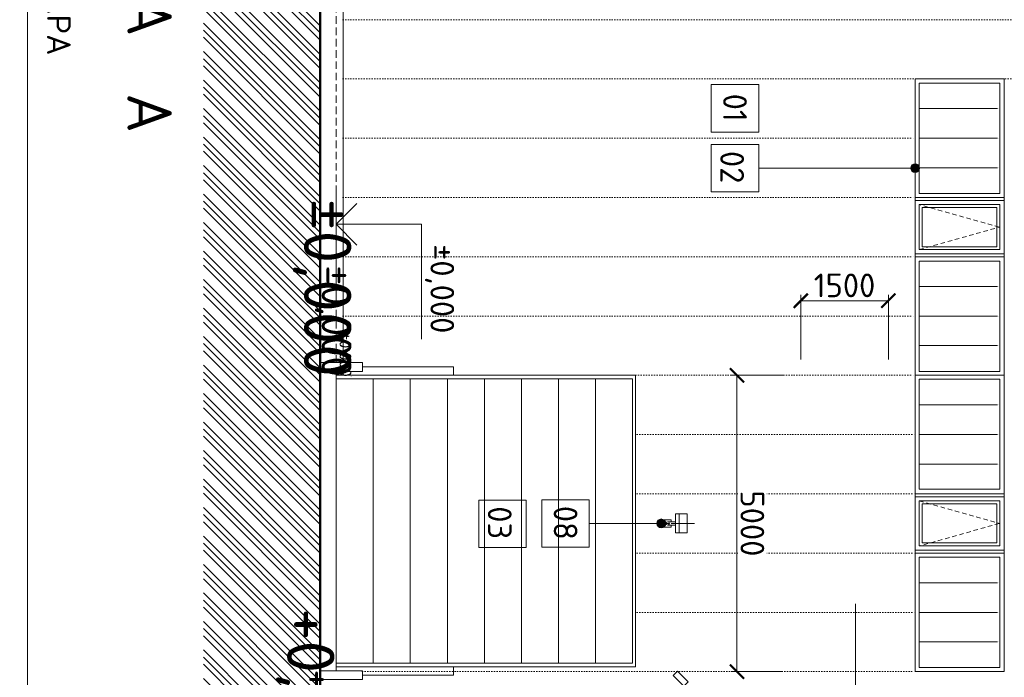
# Model space of a CAD drawing. Header units: millimetres. Extents: x -725694 to 5289369, y -1488057 to 2187451.
# Tile 38 of 256: x -30768 to -14150, y 604 to 11700. Entities that reach past the tile are written whole.
import ezdxf
from ezdxf.enums import TextEntityAlignment as Align

# ---------------------------------------------------------------- set-up
doc = ezdxf.new("R2010")
doc.units = ezdxf.units.MM
for name, pattern in [('CARKOVANA', [5, 3, -2]), ('DOT', [6.35, 0, -6.35]), ('HIDDEN', [9.525, 6.35, -3.175])]:
    doc.linetypes.add(name, pattern=pattern)
doc.layers.get('Defpoints').update_dxf_attribs({"color": 8})
for name, color, linetype in [('0 @ 1', 7, 'Continuous'), ('0 @ 10', 7, 'Continuous'), ('0 @ 100', 7, 'Continuous'), ('0 @ 200', 7, 'Continuous'), ('0 @ 250 (1)', 7, 'Continuous'), ('0 @ 250 (2)', 7, 'Continuous'), ('0 @ 400', 7, 'Continuous')]:
    doc.layers.add(name, color=color, linetype=linetype)
for name, color, linetype, lineweight in [('A99_N_kce-pohl', 1, 'Continuous', 9), ('A99_N_koty-200', 5, 'Continuous', 5), ('A99_N_koty-200 @ 200', 5, 'Continuous', 5), ('A99_N_koty-200-vysk', 6, 'Continuous', 9), ('A99_N_leg-text', 7, 'Continuous', 9), ('A99_N_sraf', 252, 'Continuous', 0), ('A99_N_txt-popis-200', 240, 'Continuous', 5), ('A99_N_znaceni 200', 5, 'Continuous', 5), ('A99_S_kce-pohl', 7, 'Continuous', 5), ('A99_S_sraf', 252, 'Continuous', 9)]:
    doc.layers.add(name, color=color, linetype=linetype, lineweight=lineweight)
doc.styles.add('A99_kota', font='isocpeur.ttf', dxfattribs={"height": 2})
doc.styles.add('ad_popis 100', font='isocpeur.ttf', dxfattribs={"height": 200})
doc.styles.add('ISOCPEUR_2', font='isocpeur.ttf', dxfattribs={"height": 2})
doc.dimstyles.new('A99_kota_200 new', dxfattribs={"dimscale": 200, "dimtxt": 2, "dimasz": 1.2, "dimexe": 0.5, "dimexo": 1.5, "dimgap": 0.3, "dimtad": 1, "dimdec": 0, "dimzin": 3, "dimdsep": 46, "dimtxsty": 'A99_kota', "dimblk": 'ARCHTICK', "dimcen": 2.5, "dimazin": 2, "dimtfac": 0.75, "dimtdec": 0, "dimtmove": 2, "dimatfit": 0, "dimfxl": 0, "dimtolj": 1, "dimtzin": 0, "dimlwd": 5, "dimlwe": 5, "dimarcsym": 0})

# ---------------------------------------------------------------- blocks, each defined once
blk = doc.blocks.new('*U58')
at = {"color": 0, "linetype": 'ByBlock', "lineweight": -2}
blk.add_line((3, 0), (-7, 0), dxfattribs=at)
for points in [[(0, 0), (0, 7.2), (0, 7.2), (-9.7, 7.2)], [(1.75, 1.75), (0, 0), (-1.75, 1.75)]]:
    blk.add_lwpolyline(points, dxfattribs=at)
at = {"color": 0, "linetype": 'ByBlock', "lineweight": -2, "style": 'A99_kota'}
blk.add_attdef('VYSKA', text='', height=2, dxfattribs=at).set_placement((-2, 9.95), align=Align.TOP_RIGHT)
blk.add_attdef('POPIS', text='', height=2, dxfattribs=at).set_placement((-9.2, 6.7), align=Align.TOP_LEFT)
blk = doc.blocks.new('*U6657')
at = {"layer": 'A99_N_koty-200-vysk', "lineweight": 5}
ref = blk.add_blockref('*U58', (-25425, 8248), dxfattribs=dict(at, xscale=-200, yscale=200, zscale=200, rotation=269.9999999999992))
ref.add_attrib('VYSKA', '±0,000', dxfattribs={"layer": '0 @ 400', "color": 0, "linetype": 'ByBlock', "lineweight": -2, "height": 800, "rotation": 270, "style": 'A99_kota'}).set_placement((-25170, 5675), align=Align.TOP_RIGHT)
ref = blk.add_blockref('*U58', (-25425, 8248), dxfattribs=dict(at, xscale=-200, yscale=200, zscale=200, rotation=269.9999999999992))
ref.add_attrib('VYSKA', '±0,000', dxfattribs={"layer": '0 @ 250 (1)', "color": 0, "linetype": 'ByBlock', "lineweight": -2, "height": 500, "rotation": 270, "style": 'A99_kota'}).set_placement((-25170, 5675), align=Align.TOP_RIGHT)
ref = blk.add_blockref('*U58', (-25425, 8248), dxfattribs=dict(at, xscale=-200, yscale=200, zscale=200, rotation=269.9999999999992))
ref.add_attrib('VYSKA', '±0,000', dxfattribs={"layer": '0 @ 250 (2)', "color": 0, "linetype": 'ByBlock', "lineweight": -2, "height": 500, "rotation": 270, "style": 'A99_kota'}).set_placement((-25170, 5675), align=Align.TOP_RIGHT)
ref = blk.add_blockref('*U58', (-25425, 8248), dxfattribs=dict(at, xscale=-200, yscale=200, zscale=200, rotation=269.9999999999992))
ref.add_attrib('VYSKA', '±0,000', dxfattribs={"layer": '0 @ 200', "color": 0, "linetype": 'ByBlock', "lineweight": -2, "height": 400, "rotation": 270, "style": 'A99_kota'}).set_placement((-23435, 6407), align=Align.TOP_RIGHT)
ref = blk.add_blockref('*U58', (-25425, 8248), dxfattribs=dict(at, xscale=-200, yscale=200, zscale=200, rotation=269.9999999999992))
ref.add_attrib('VYSKA', '±0,000', dxfattribs={"layer": '0 @ 100', "color": 0, "linetype": 'ByBlock', "lineweight": -2, "height": 200, "rotation": 270, "style": 'A99_kota'}).set_placement((-25170, 5675), align=Align.TOP_RIGHT)
ref = blk.add_blockref('*U58', (-25425, 8248), dxfattribs=dict(at, xscale=-200, yscale=200, zscale=200, rotation=269.9999999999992))
ref.add_attrib('VYSKA', '±0,000', dxfattribs={"layer": '0 @ 1', "color": 0, "linetype": 'ByBlock', "lineweight": -2, "height": 2, "rotation": 270, "style": 'A99_kota'}).set_placement((-25170, 5675), align=Align.TOP_RIGHT)
ref = blk.add_blockref('*U58', (-25425, 8248), dxfattribs=dict(at, xscale=-200, yscale=200, zscale=200, rotation=269.9999999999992))
ref.add_attrib('VYSKA', '±0,000', dxfattribs={"layer": '0 @ 10', "color": 0, "linetype": 'ByBlock', "lineweight": -2, "height": 20, "rotation": 270, "style": 'A99_kota'}).set_placement((-25170, 5675), align=Align.TOP_RIGHT)
blk = doc.blocks.new('*U56')
at = {"color": 0, "linetype": 'ByBlock', "lineweight": -2}
blk.add_line((3, 0), (-7, 0), dxfattribs=at)
for points in [[(0, 0), (0, 5), (0, 5), (-9.7, 5)], [(1.75, 1.75), (0, 0), (-1.75, 1.75)]]:
    blk.add_lwpolyline(points, dxfattribs=at)
at = {"color": 0, "linetype": 'ByBlock', "lineweight": -2, "style": 'A99_kota'}
blk.add_attdef('VYSKA', text='', height=2, dxfattribs=at).set_placement((-2, 7.75), align=Align.TOP_RIGHT)
blk.add_attdef('POPIS', text='', height=2, dxfattribs=at).set_placement((-9.2, 4.5), align=Align.TOP_LEFT)
blk = doc.blocks.new('*U6661')
at = {"layer": 'A99_N_koty-200-vysk', "lineweight": 5}
ref = blk.add_blockref('*U56', (-25310, -2040), dxfattribs=dict(at, xscale=-200, yscale=200, zscale=200, rotation=269.9999999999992))
ref.add_attrib('VYSKA', '+0,115', dxfattribs={"layer": '0 @ 400', "color": 0, "linetype": 'ByBlock', "lineweight": -2, "height": 800, "rotation": 270, "style": 'A99_kota'}).set_placement((-25455, -980), align=Align.TOP_RIGHT)
ref = blk.add_blockref('*U56', (-25310, -2040), dxfattribs=dict(at, xscale=-200, yscale=200, zscale=200, rotation=269.9999999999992))
ref.add_attrib('VYSKA', '+0,115', dxfattribs={"layer": '0 @ 250 (1)', "color": 0, "linetype": 'ByBlock', "lineweight": -2, "height": 500, "rotation": 270, "style": 'A99_kota'}).set_placement((-25455, -980), align=Align.TOP_RIGHT)
ref = blk.add_blockref('*U56', (-25310, -2040), dxfattribs=dict(at, xscale=-200, yscale=200, zscale=200, rotation=269.9999999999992))
ref.add_attrib('VYSKA', '+0,115', dxfattribs={"layer": '0 @ 250 (2)', "color": 0, "linetype": 'ByBlock', "lineweight": -2, "height": 500, "rotation": 270, "style": 'A99_kota'}).set_placement((-25455, -980), align=Align.TOP_RIGHT)
ref = blk.add_blockref('*U56', (-25310, -2040), dxfattribs=dict(at, xscale=-200, yscale=200, zscale=200, rotation=269.9999999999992))
ref.add_attrib('VYSKA', '+0,115', dxfattribs={"layer": '0 @ 100', "color": 0, "linetype": 'ByBlock', "lineweight": -2, "height": 200, "rotation": 270, "style": 'A99_kota'}).set_placement((-25455, -980), align=Align.TOP_RIGHT)
ref = blk.add_blockref('*U56', (-25310, -2040), dxfattribs=dict(at, xscale=-200, yscale=200, zscale=200, rotation=269.9999999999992))
ref.add_attrib('VYSKA', '+0,115', dxfattribs={"layer": '0 @ 10', "color": 0, "linetype": 'ByBlock', "lineweight": -2, "height": 20, "rotation": 270, "style": 'A99_kota'}).set_placement((-25455, -980), align=Align.TOP_RIGHT)
ref = blk.add_blockref('*U56', (-25310, -2040), dxfattribs=dict(at, xscale=-200, yscale=200, zscale=200, rotation=269.9999999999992))
ref.add_attrib('VYSKA', '+0,115', dxfattribs={"layer": '0 @ 1', "color": 0, "linetype": 'ByBlock', "lineweight": -2, "height": 2, "rotation": 270, "style": 'A99_kota'}).set_placement((-25455, -980), align=Align.TOP_RIGHT)
ref = blk.add_blockref('*U56', (-25310, -2040), dxfattribs=dict(at, xscale=-200, yscale=200, zscale=200, rotation=269.9999999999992))
ref.add_attrib('VYSKA', '+0,115', dxfattribs={"layer": '0 @ 200', "color": 0, "linetype": 'ByBlock', "lineweight": -2, "height": 400, "rotation": 270, "style": 'A99_kota'}).set_placement((-23760, -3880), align=Align.TOP_RIGHT)
blk = doc.blocks.new('_ArchTick')
at = {"color": 0, "linetype": 'ByBlock', "const_width": 0.15}
blk.add_lwpolyline([(-0.5, -0.5), (0.5, 0.5)], dxfattribs=at)
blk = doc.blocks.new('*D355')
at = {"layer": 'A99_N_koty-200', "color": 0, "lineweight": 5, "transparency": 16777216}
for p, q in [((-27957, 26350), (-30735, 26350)), ((-30635, -950), (-30635, 26350)), ((-26635, -950), (-30735, -950))]:
    blk.add_line(p, q, dxfattribs=at)
at = {"layer": 'Defpoints', "color": 0, "linetype": 'Continuous', "lineweight": 0, "transparency": 16777216}
for p in [(-30635, 26350), (-27657, 26350), (-25045, -950)]:
    blk.add_point(p, dxfattribs=at)
at = {"layer": 'A99_N_koty-200', "color": 0, "linetype": 'Continuous', "lineweight": 5, "transparency": 16777216, "xscale": 240, "yscale": 240, "zscale": 240}
for p, rotation in [((-30635, 26350), 90), ((-30635, -950), 270)]:
    blk.add_blockref('_ArchTick', p, dxfattribs=dict(at, rotation=rotation))
at = {"layer": 'A99_N_koty-200', "color": 0, "linetype": 'Continuous', "lineweight": 5, "transparency": 16777216, "insert": (-30107, 12173), "char_height": 400, "attachment_point": 5, "rotation": 270, "style": 'A99_kota', "bg_fill": 3, "box_fill_scale": 1.1, "bg_fill_color": 256, "bg_fill_true_color": 13158600, "bg_fill_transparency": 0}
blk.add_mtext('\\A1;I. ETAPA', dxfattribs=at)
blk = doc.blocks.new('*D472')
at = {"layer": 'A99_N_koty-200', "color": 0, "lineweight": 5, "transparency": 16777216}
for p, q in [((-17586, 5967), (-17586, 7057)), ((-16107, 5967), (-16107, 7057)), ((-17586, 6957), (-16107, 6957))]:
    blk.add_line(p, q, dxfattribs=at)
at = {"layer": 'Defpoints', "color": 0, "linetype": 'Continuous', "lineweight": 0, "transparency": 16777216}
for p in [(-16107, 6957), (-17586, 5667), (-16107, 5667)]:
    blk.add_point(p, dxfattribs=at)
at = {"layer": 'A99_N_koty-200', "color": 0, "linetype": 'Continuous', "lineweight": 5, "transparency": 16777216, "xscale": 240, "yscale": 240, "zscale": 240, "rotation": 180}
blk.add_blockref('_ArchTick', (-17586, 6957), dxfattribs=at)
at = {"layer": 'A99_N_koty-200', "color": 0, "linetype": 'Continuous', "lineweight": 5, "transparency": 16777216, "xscale": 240, "yscale": 240, "zscale": 240}
blk.add_blockref('_ArchTick', (-16107, 6957), dxfattribs=at)
at = {"layer": 'A99_N_koty-200', "color": 0, "linetype": 'Continuous', "transparency": 16777216, "insert": (-16847, 7217), "char_height": 400, "attachment_point": 5, "style": 'A99_kota', "bg_fill": 3, "box_fill_scale": 1.1, "bg_fill_color": 256, "bg_fill_true_color": 13158600, "bg_fill_transparency": 0}
blk.add_mtext('\\A1;1500', dxfattribs=at)
blk = doc.blocks.new('*D473')
at = {"layer": 'A99_N_koty-200', "color": 0, "lineweight": 5, "transparency": 16777216}
for p, q in [((-17886, 5700), (-18762, 5700)), ((-18662, 5700), (-18662, 700)), ((-17886, 700), (-18762, 700))]:
    blk.add_line(p, q, dxfattribs=at)
at = {"layer": 'Defpoints', "color": 0, "linetype": 'Continuous', "lineweight": 0, "transparency": 16777216}
for p in [(-17586, 5700), (-18662, 700), (-17586, 700)]:
    blk.add_point(p, dxfattribs=at)
at = {"layer": 'A99_N_koty-200', "color": 0, "linetype": 'Continuous', "lineweight": 5, "transparency": 16777216, "xscale": 240, "yscale": 240, "zscale": 240}
for p, rotation in [((-18662, 5700), 89.99999999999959), ((-18662, 700), 269.9999999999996)]:
    blk.add_blockref('_ArchTick', p, dxfattribs=dict(at, rotation=rotation))
at = {"layer": 'A99_N_koty-200', "color": 0, "linetype": 'Continuous', "transparency": 16777216, "insert": (-18402, 3200), "char_height": 400, "attachment_point": 5, "rotation": 270, "style": 'A99_kota', "bg_fill": 3, "box_fill_scale": 1.1, "bg_fill_color": 256, "bg_fill_true_color": 13158600, "bg_fill_transparency": 0}
blk.add_mtext('\\A1;5000', dxfattribs=at)

msp = doc.modelspace()

# ---------------------------------------------------------------- hatches: boundary and pattern name
at = {"layer": 'A99_N_leg-text', "lineweight": 5}
h = msp.add_hatch(color=256, dxfattribs=at)
h.dxf.hatch_style = 1
edge = h.paths.add_edge_path()
edge.add_arc((-15655, 9195.6), 75, 0, 360)
h = msp.add_hatch(color=256, dxfattribs=at)
h.dxf.hatch_style = 1
edge = h.paths.add_edge_path()
edge.add_arc((-19940, 3200), 75, 0, 360)
at = {"layer": 'A99_S_sraf', "linetype": 'Continuous', "lineweight": 0}
h = msp.add_hatch(dxfattribs=at)
h.set_pattern_fill('ZEM_PUVODNI', color=256, scale=85)
h.set_pattern_definition([(315, (-8810, 7e-11), (240.4163, 240.4163), []), (315, (-8810, -120.2), (240.4163, 240.4163), []), (315, (-8810, -240.4), (240.4163, 240.4163), [])])
h.paths.add_polyline_path([(-27665, -11482.5), (-25695, -11482.5), (-25695, 24515), (-25625, 24515), (-25625, 114390), (-27665, 114390)])

# ---------------------------------------------------------------- linework, layer by layer
at = {"layer": 'A99_N_kce-pohl', "color": 7, "linetype": 'HIDDEN', "lineweight": 5, "ltscale": 20}
msp.add_line((-25425, 5915.1), (-25425, 100450), dxfattribs=at)
at = {"layer": 'A99_N_kce-pohl', "color": 1, "linetype": 'Continuous', "lineweight": 9}
for p, q in [((-25309.9, 24515), (-25309.9, 5915)), ((-20375, 5700), (-25425, 5700)), ((-20375, 5700), (-20375, 780)), ((-20375, 780), (-25425, 780))]:
    msp.add_line(p, q, dxfattribs=at)
at = {"layer": 'A99_N_kce-pohl', "color": 1, "linetype": 'Continuous', "lineweight": 5}
for p, q in [((-20425, 5640), (-25425, 5640)), ((-25425, 5640), (-25425, 840)), ((-20425, 5640), (-20425, 840)), ((-20425, 840), (-25425, 840))]:
    msp.add_line(p, q, dxfattribs=at)
at = {"layer": 'A99_N_kce-pohl', "linetype": 'Continuous', "lineweight": 5, "ltscale": 0.5}
for points in [[(-14155, 10700), (-14155, 8700), (-15655, 8700), (-15655, 10700)], [(-14225, 10630), (-14225, 8770), (-15585, 8770), (-15585, 10630)], [(-14155, 8700), (-14155, 7700), (-15655, 7700), (-15655, 8700)], [(-14225, 8580), (-14225, 7820), (-15585, 7820), (-15585, 8580)], [(-14275, 8530), (-14275, 7870), (-15535, 7870), (-15535, 8530)], [(-14155, 5700), (-14155, 7700), (-15655, 7700), (-15655, 5700)], [(-14225, 5763.8), (-14225, 7623.8), (-15585, 7623.8), (-15585, 5763.8)], [(-14155, 5700), (-14155, 3700), (-15655, 3700), (-15655, 5700)], [(-14225, 5636.2), (-14225, 3776.2), (-15585, 3776.2), (-15585, 5636.2)], [(-14155, 2700), (-14155, 3700), (-15655, 3700), (-15655, 2700)], [(-14225, 2820), (-14225, 3580), (-15585, 3580), (-15585, 2820)], [(-14275, 2870), (-14275, 3530), (-15535, 3530), (-15535, 2870)], [(-14155, 700), (-14155, 2700), (-15655, 2700), (-15655, 700)], [(-14225, 770), (-14225, 2630), (-15585, 2630), (-15585, 770)]]:
    msp.add_lwpolyline(points, close=True, dxfattribs=at)
at = {"layer": 'A99_N_kce-pohl', "linetype": 'DOT', "lineweight": 5, "ltscale": 4}
for points in [[(-15575, 10200), (-14235, 10200)], [(-15575, 9700), (-14235, 9700)], [(-15575, 9200), (-14235, 9200)], [(-15575, 7200), (-14235, 7200)], [(-15575, 6700), (-14235, 6700)], [(-15575, 6200), (-14235, 6200)], [(-15575, 5200), (-14235, 5200)], [(-15575, 4700), (-14235, 4700)], [(-15575, 4200), (-14235, 4200)], [(-15575, 2200), (-14235, 2200)], [(-15575, 1700), (-14235, 1700)], [(-15575, 1200), (-14235, 1200)]]:
    msp.add_lwpolyline(points, dxfattribs=at)
at = {"layer": 'A99_N_kce-pohl', "linetype": 'Continuous', "lineweight": 5, "ltscale": 0.5}
for points in [[(-14155, 8700), (-14155, 8650), (-15655, 8650)], [(-14155, 7700), (-14155, 7750), (-15655, 7750)], [(-14155, 3700), (-14155, 3650), (-15655, 3650)], [(-14155, 2700), (-14155, 2750), (-15655, 2750)]]:
    msp.add_lwpolyline(points, dxfattribs=at)
at = {"layer": 'A99_N_kce-pohl', "linetype": 'CARKOVANA', "lineweight": 5, "ltscale": 25}
for points in [[(-15585, 7820), (-14235, 8200), (-15585, 8580)], [(-15585, 3580), (-14235, 3200), (-15585, 2820)]]:
    msp.add_lwpolyline(points, dxfattribs=at)
at = {"layer": 'A99_N_kce-pohl', "color": 1, "linetype": 'Continuous', "lineweight": 5}
for points in [[(-25309.9, 5765), (-25309.9, 5700)], [(-24800, 5640), (-24800, 5640), (-24800, 840)], [(-24175, 5640), (-24175, 5640), (-24175, 840)], [(-23550, 5640), (-23550, 5640), (-23550, 840)], [(-22925, 5640), (-22925, 5640), (-22925, 840)], [(-22300, 5640), (-22300, 5640), (-22300, 840)], [(-21050, 5640), (-21050, 5640), (-21050, 840)], [(-19640, 3360), (-19640, 3040)], [(-20060, 3200), (-19802.5, 3200)], [(-19775, 3172.5), (-19775, 3137.5), (-19940, 3137.5), (-19940, 3262.5), (-19775, 3262.5), (-19775, 3227.5)], [(-19830.2, 3227.5), (-19700, 3227.5)], [(-19830.2, 3172.5), (-19700, 3172.5)], [(-19775, 3200), (-19380.2, 3200)]]:
    msp.add_lwpolyline(points, dxfattribs=at)
for points in [[(-19505.2, 3360), (-19505.2, 3040), (-19700, 3040), (-19700, 3360)], [(-19482.9, 529.6), (-19557.1, 455.4), (-19737.4, 635.7), (-19663.2, 709.9)]]:
    msp.add_lwpolyline(points, close=True, dxfattribs=at)
msp.add_circle((-19830, 3200), 27.5, dxfattribs=at)
at = {"layer": 'A99_N_leg-text', "lineweight": 9}
for points in [[(-18295, 10605), (-19095, 10605), (-19095, 9805), (-18295, 9805)], [(-18295, 9595), (-19095, 9595), (-19095, 8795), (-18295, 8795)], [(-22217.5, 3595), (-23017.5, 3595), (-23017.5, 2795), (-22217.5, 2795)]]:
    msp.add_lwpolyline(points, close=True, dxfattribs=at)
for points in [[(-18295, 9195), (-15655, 9195)], [(-21155, 3200), (-19940, 3200)]]:
    msp.add_lwpolyline(points, dxfattribs=at)
at = {"layer": 'A99_N_leg-text', "lineweight": 5}
for centre in [(-15655, 9195.6), (-19940, 3200)]:
    msp.add_circle(centre, 75, dxfattribs=at)
at = {"layer": 'A99_N_sraf', "linetype": 'DOT', "lineweight": 5, "ltscale": 7}
for points in [[(-25309.9, 11700), (-11065, 11700)], [(-25309.9, 10700), (-11173.4, 10700)], [(-25309.9, 9700), (-15655, 9700)], [(-25309.9, 8700), (-15655, 8700)], [(-25309.9, 7700), (-15655, 7700)], [(-25309.9, 6700), (-15655, 6700)], [(-25045, 5700), (-15655, 5700)], [(-20345, 4700), (-15655, 4700)], [(-20345, 3700), (-15655, 3700)], [(-20345, 2700), (-15655, 2700)], [(-20345, 1700), (-15655, 1700)], [(-24980, 700), (-15655, 700)]]:
    msp.add_lwpolyline(points, dxfattribs=at)
at = {"layer": 'A99_N_znaceni 200'}
msp.add_lwpolyline([(-16662.5, 1845), (-16662.5, 1845), (-16662.5, -2689.7)], dxfattribs=at)
at = {"layer": 'A99_S_kce-pohl', "lineweight": 9}
msp.add_line((-25425, 715), (-25425, 5765), dxfattribs=at)
for points in [[(-25695, 5915.1), (-24980, 5915), (-24980, 5765), (-25695, 5765)], [(-25695, 565.3), (-24980, 565), (-24980, 715), (-25695, 715.3)]]:
    msp.add_lwpolyline(points, dxfattribs=at)

# ---------------------------------------------------------------- block references
at = {"layer": 'A99_N_kce-pohl', "color": 3, "linetype": 'Continuous', "lineweight": 0}
for name in ['*U6657', '*U6661']:
    msp.add_blockref(name, (0, 0), dxfattribs=at)

# ---------------------------------------------------------------- texts
at = {"layer": 'A99_N_leg-text', "lineweight": 9, "char_height": 400, "width": 717.083, "attachment_point": 2, "rotation": 270, "line_spacing_factor": 1.149209, "style": 'ISOCPEUR_2'}
for s, insert in [('{\\fISOCPEUR|b1|i0|c238|p34;02}', (-18543.2, 9212.5)), ('{\\fISOCPEUR|b1|i0|c238|p34;03}', (-22465.7, 3212.5))]:
    msp.add_mtext(s, dxfattribs=dict(at, insert=insert))
at = {"layer": 'A99_N_leg-text', "lineweight": 9, "insert": (-21355, 3210), "char_height": 400, "width": 402.994, "attachment_point": 2, "rotation": 270, "line_spacing_factor": 1.149209, "style": 'ISOCPEUR_2', "bg_fill": 3, "box_fill_scale": 1, "bg_fill_color": 256, "bg_fill_transparency": 0}
msp.add_mtext('\\A1;{\\fISOCPEUR|b1|i0|c238|p34;08}', dxfattribs=at)
at = {"layer": 'A99_N_txt-popis-200', "lineweight": 9, "ltscale": 5, "style": 'ad_popis 100'}
msp.add_text('HALA  A', height=750, rotation=270, dxfattribs=at).set_placement((-28950, 13955))

# ---------------------------------------------------------------- next in the draw order: linework, layer by layer
at = {"layer": 'A99_N_kce-pohl', "color": 1, "linetype": 'Continuous', "lineweight": 5}
msp.add_lwpolyline([(-21675, 5640), (-21675, 5640), (-21675, 840)], dxfattribs=at)
at = {"layer": 'A99_N_leg-text', "lineweight": 9}
msp.add_lwpolyline([(-21155, 3600), (-21955, 3600), (-21955, 2800), (-21155, 2800)], close=True, dxfattribs=at)

# ---------------------------------------------------------------- next in the draw order: texts
at = {"layer": 'A99_N_leg-text', "lineweight": 9, "insert": (-18495, 10215), "char_height": 400, "width": 402.994, "attachment_point": 2, "rotation": 270, "line_spacing_factor": 1.149209, "style": 'ISOCPEUR_2', "bg_fill": 3, "box_fill_scale": 1, "bg_fill_color": 256, "bg_fill_transparency": 0}
msp.add_mtext('\\A1;{\\fISOCPEUR|b1|i0|c238|p34;01}', dxfattribs=at)

# ---------------------------------------------------------------- next in the draw order: dimensions: what is measured, and where the dimension line sits
at = {"layer": 'A99_N_koty-200 @ 200', "color": 1, "linetype": 'Continuous', "lineweight": 5}
dim = msp.add_linear_dim(base=(-30635, 26350), p1=(-25045, -950), p2=(-27657.3, 26350), angle=90, text='I. ETAPA', dimstyle='A99_kota_200 new', override={"dimscale": 200, "dimtix": 0, "dimtofl": 1, "dimtmove": 2, "dimatfit": 0, "dimfxl": 20, "dimtfill": 1}, dxfattribs=at)
dim.commit()
dim.dimension.update_dxf_attribs({"geometry": '*D355', "text_midpoint": (-30107.5, 12172.5), "dimtype": 128})
at = {"layer": 'A99_N_koty-200 @ 200', "linetype": 'Continuous'}
dim = msp.add_linear_dim(base=(-16107.5, 6957.1), p1=(-17585.6, 5667.1), p2=(-16107.5, 5667.1), text='1500', dimstyle='A99_kota_200 new', override={"dimscale": 200, "dimtix": 1, "dimtofl": 1, "dimtmove": 2, "dimatfit": 0, "dimfxl": 15, "dimtfill": 1}, dxfattribs=at)
dim.commit()
dim.dimension.update_dxf_attribs({"geometry": '*D472', "text_midpoint": (-16846.5, 7217.1)})

# ---------------------------------------------------------------- next in the draw order: linework, layer by layer
at = {"layer": 'A99_N_kce-pohl', "color": 7, "lineweight": 50}
msp.add_lwpolyline([(-25695, 24515), (-25695, -11482.5)], dxfattribs=at)
at = {"layer": 'A99_N_kce-pohl', "color": 1, "linetype": 'Continuous', "lineweight": 5}
for points in [[(-23447.5, 5700), (-23447.5, 5840), (-24980, 5840)], [(-23447.5, 780), (-23447.5, 640), (-24980, 640)]]:
    msp.add_lwpolyline(points, dxfattribs=at)

# ---------------------------------------------------------------- next in the draw order: dimensions: what is measured, and where the dimension line sits
at = {"layer": 'A99_N_koty-200 @ 200', "linetype": 'Continuous'}
dim = msp.add_linear_dim(base=(-18662.5, 700), p1=(-17585.6, 5700), p2=(-17585.6, 700), angle=270, dimstyle='A99_kota_200 new', override={"dimscale": 200, "dimtix": 1, "dimtofl": 1, "dimtmove": 2, "dimatfit": 0, "dimfxl": 15, "dimtfill": 1}, dxfattribs=at)
dim.commit()
dim.dimension.update_dxf_attribs({"geometry": '*D473', "text_midpoint": (-18402.5, 3200)})

doc.saveas('drawing.dxf')
